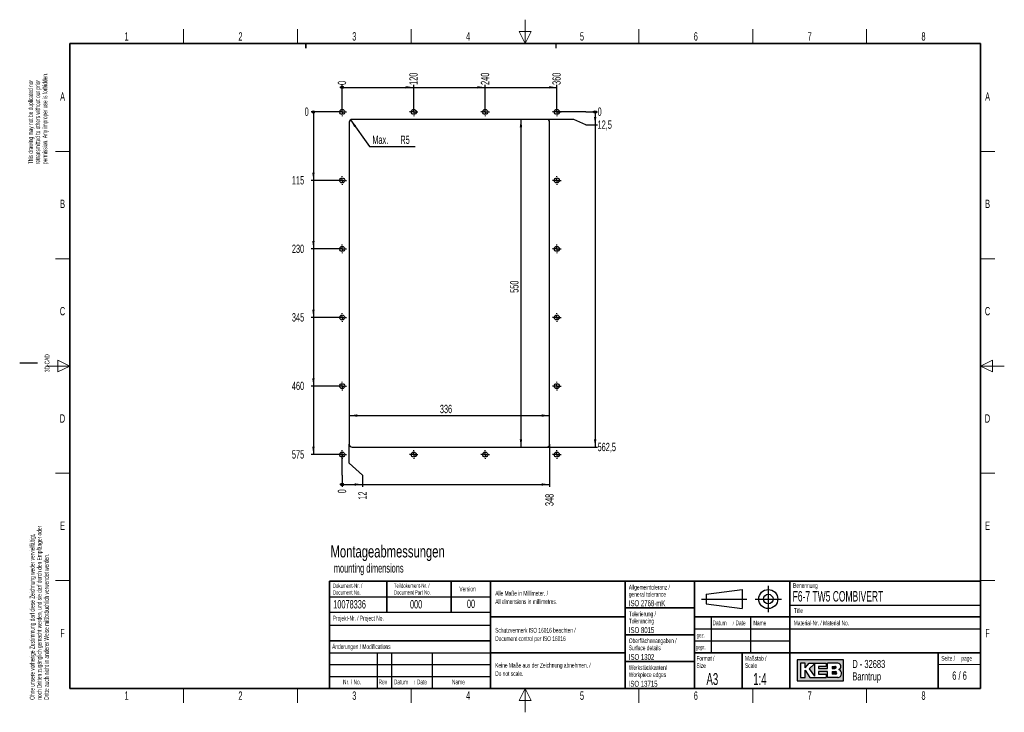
# Paper-space layout 'Blatt6' of a CAD drawing. Header units: millimetres. Extents: x 5 to 418, y 2 to 292.
import ezdxf

# ---------------------------------------------------------------- set-up
doc = ezdxf.new("R2010")
doc.units = ezdxf.units.MM
doc.layers.add('SLD-0', color=7, linetype='Continuous')
doc.styles.add('SLDTEXTSTYLE0', font='TXT', dxfattribs={"width": 0.7})
doc.styles.add('SLDTEXTSTYLE1', font='TXT', dxfattribs={"width": 0.605})
doc.styles.add('SLDTEXTSTYLE2', font='TXT', dxfattribs={"width": 0.563})
doc.dimstyles.new('SLDDIMSTYLE0', dxfattribs={"dimtxt": 3.5, "dimasz": 3.302, "dimexe": 0, "dimexo": 0.0625, "dimgap": 0.875, "dimtad": 1, "dimlfac": 4, "dimrnd": 1e-09, "dimzin": 12, "dimdsep": 46, "dimtxsty": 'SLDTEXTSTYLE1', "dimsah": 1, "dimcen": 0.09, "dimadec": 0, "dimazin": 3, "dimtfac": 1, "dimtofl": 0, "dimtmove": 0, "dimatfit": 3, "dimfxl": 1, "dimfrac": 2, "dimtolj": 1, "dimtzin": 12, "dimarcsym": 0})
doc.dimstyles.new('SLDDIMSTYLE10', dxfattribs={"dimtxt": 3.5, "dimasz": 3.302, "dimexe": 0, "dimexo": 0.0625, "dimgap": 0.875, "dimtad": 0, "dimtih": 1, "dimtoh": 1, "dimlfac": 4, "dimrnd": 1e-09, "dimzin": 12, "dimdsep": 46, "dimtxsty": 'SLDTEXTSTYLE1', "dimsah": 1, "dimcen": 0, "dimadec": 0, "dimazin": 3, "dimtfac": 1, "dimtofl": 0, "dimtmove": 1, "dimatfit": 3, "dimfxl": 1, "dimfrac": 2, "dimtolj": 1, "dimtzin": 12, "dimarcsym": 0})
doc.dimstyles.new('SLDDIMSTYLE8', dxfattribs={"dimtxt": 3.5, "dimasz": 0.3386666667, "dimexe": 0, "dimexo": 0.0625, "dimgap": 0.875, "dimtad": 0, "dimtih": 1, "dimtoh": 1, "dimdec": 0, "dimlfac": 4, "dimrnd": 1e-09, "dimdsep": 46, "dimtxsty": 'SLDTEXTSTYLE1', "dimblk1": 'ORIGIN', "dimblk2": 'ORIGIN', "dimsah": 1, "dimcen": 0.09, "dimadec": 0, "dimazin": 2, "dimtfac": 1, "dimtofl": 0, "dimtmove": 0, "dimatfit": 3, "dimldrblk": 'ORIGIN', "dimfxl": 1, "dimfrac": 2, "dimtolj": 1, "dimtzin": 12, "dimarcsym": 0})
doc.dimstyles.new('SLDDIMSTYLE9', dxfattribs={"dimtxt": 3.5, "dimasz": 3.302, "dimexe": 0, "dimexo": 0.0625, "dimgap": 0.875, "dimtad": 0, "dimtih": 1, "dimtoh": 1, "dimlfac": 4, "dimrnd": 1e-09, "dimzin": 12, "dimdsep": 46, "dimtxsty": 'SLDTEXTSTYLE1', "dimsah": 1, "dimcen": 0.09, "dimadec": 0, "dimazin": 3, "dimtfac": 1, "dimtofl": 0, "dimtmove": 0, "dimatfit": 3, "dimfxl": 1, "dimfrac": 2, "dimtolj": 1, "dimtzin": 12, "dimarcsym": 0})

# ---------------------------------------------------------------- blocks, each defined once
blk = doc.blocks.new('_Origin')
at = {"color": 0, "linetype": 'ByBlock', "lineweight": -2}
blk.add_line((0, 0), (-1, 0), dxfattribs=at)
blk.add_circle((0, 0), 0.5, dxfattribs=at)
blk = doc.blocks.new('_D_37')
at = {"layer": 'SLD-0'}
blk.add_line((140.2581363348, 253.8334576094), (127.202113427, 253.8334576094), dxfattribs=at)
at = {"layer": 'SLD-0', "xscale": 1.016, "yscale": 1.016}
blk.add_blockref('_Origin', (128.218113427, 253.8334576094), dxfattribs=at)
at = {"layer": 'SLD-0', "insert": (124.5285023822, 255.6594310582), "char_height": 3.5, "attachment_point": 1, "style": 'SLDTEXTSTYLE1'}
blk.add_mtext('0', dxfattribs=at)
blk = doc.blocks.new('_D_38')
at = {"layer": 'SLD-0', "color": 7}
for p, q in [((128.218113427, 253.8334576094), (128.218113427, 225.0834576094)), ((140.2581363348, 225.0834576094), (127.202113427, 225.0834576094))]:
    blk.add_line(p, q, dxfattribs=at)
blk.add_solid([(128.218113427, 225.0834576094), (128.726113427, 228.3854576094), (127.710113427, 228.3854576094)], dxfattribs=at)
at = {"layer": 'SLD-0', "color": 7, "insert": (119.1812802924, 226.9094310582), "char_height": 3.5, "attachment_point": 1, "style": 'SLDTEXTSTYLE1'}
blk.add_mtext('115', dxfattribs=at)
blk = doc.blocks.new('_D_39')
at = {"layer": 'SLD-0', "color": 7}
for p, q in [((128.218113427, 225.0834576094), (128.218113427, 196.3334576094)), ((140.2581363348, 196.3334576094), (127.202113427, 196.3334576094))]:
    blk.add_line(p, q, dxfattribs=at)
blk.add_solid([(128.218113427, 196.3334576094), (128.726113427, 199.6354576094), (127.710113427, 199.6354576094)], dxfattribs=at)
at = {"layer": 'SLD-0', "color": 7, "insert": (119.1812802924, 198.1594310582), "char_height": 3.5, "attachment_point": 1, "style": 'SLDTEXTSTYLE1'}
blk.add_mtext('230', dxfattribs=at)
blk = doc.blocks.new('_D_40')
at = {"layer": 'SLD-0', "color": 7}
for p, q in [((128.218113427, 196.3334576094), (128.218113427, 167.5834576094)), ((140.2581363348, 167.5834576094), (127.202113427, 167.5834576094))]:
    blk.add_line(p, q, dxfattribs=at)
blk.add_solid([(128.218113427, 167.5834576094), (128.726113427, 170.8854576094), (127.710113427, 170.8854576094)], dxfattribs=at)
at = {"layer": 'SLD-0', "color": 7, "insert": (119.1812802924, 169.4094310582), "char_height": 3.5, "attachment_point": 1, "style": 'SLDTEXTSTYLE1'}
blk.add_mtext('345', dxfattribs=at)
blk = doc.blocks.new('_D_41')
at = {"layer": 'SLD-0', "color": 7}
for p, q in [((128.218113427, 167.5834576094), (128.218113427, 138.8334576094)), ((140.2581363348, 138.8334576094), (127.202113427, 138.8334576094))]:
    blk.add_line(p, q, dxfattribs=at)
blk.add_solid([(128.218113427, 138.8334576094), (128.726113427, 142.1354576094), (127.710113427, 142.1354576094)], dxfattribs=at)
at = {"layer": 'SLD-0', "color": 7, "insert": (119.1812802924, 140.6594310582), "char_height": 3.5, "attachment_point": 1, "style": 'SLDTEXTSTYLE1'}
blk.add_mtext('460', dxfattribs=at)
blk = doc.blocks.new('_D_42')
at = {"layer": 'SLD-0', "color": 7}
for p, q in [((128.218113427, 138.8334576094), (128.218113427, 110.0834576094)), ((140.2581363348, 110.0834576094), (127.202113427, 110.0834576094))]:
    blk.add_line(p, q, dxfattribs=at)
blk.add_solid([(128.218113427, 110.0834576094), (128.726113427, 113.3854576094), (127.710113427, 113.3854576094)], dxfattribs=at)
at = {"layer": 'SLD-0', "color": 7, "insert": (119.1812802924, 111.9094310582), "char_height": 3.5, "attachment_point": 1, "style": 'SLDTEXTSTYLE1'}
blk.add_mtext('575', dxfattribs=at)
blk = doc.blocks.new('_D_43')
at = {"layer": 'SLD-0'}
for p, q in [((237.4040615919, 253.8334576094), (230.2581363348, 253.8334576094)), ((242.4040615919, 253.8334576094), (237.4040615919, 253.8334576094)), ((242.4040615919, 253.8334576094), (247.4040615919, 253.8334576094))]:
    blk.add_line(p, q, dxfattribs=at)
at = {"layer": 'SLD-0', "xscale": 1.016, "yscale": 1.016}
blk.add_blockref('_Origin', (246.3880615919, 253.8334576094), dxfattribs=at)
at = {"layer": 'SLD-0', "insert": (247.4040615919, 255.6594310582), "char_height": 3.5, "attachment_point": 1, "style": 'SLDTEXTSTYLE1'}
blk.add_mtext('0', dxfattribs=at)
blk = doc.blocks.new('_D_44')
at = {"layer": 'SLD-0', "color": 7}
for p, q in [((246.3880615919, 253.8334576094), (246.3880615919, 248.4082145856)), ((237.4040615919, 250.7084576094), (226.0081363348, 250.7084576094)), ((242.4040615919, 248.4082145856), (237.4040615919, 250.7084576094)), ((242.4040615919, 248.4082145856), (247.4040615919, 248.4082145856))]:
    blk.add_line(p, q, dxfattribs=at)
blk.add_solid([(246.3880615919, 248.4082145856), (246.8960615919, 251.7102145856), (245.8800615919, 251.7102145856)], dxfattribs=at)
at = {"layer": 'SLD-0', "color": 7, "insert": (247.4040615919, 250.2341880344), "char_height": 3.5, "attachment_point": 1, "style": 'SLDTEXTSTYLE1'}
blk.add_mtext('12,5', dxfattribs=at)
blk = doc.blocks.new('_D_45')
at = {"layer": 'SLD-0', "color": 7}
for p, q in [((246.3880615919, 248.4082145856), (246.3880615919, 113.2084576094)), ((226.0081363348, 113.2084576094), (247.4040615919, 113.2084576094))]:
    blk.add_line(p, q, dxfattribs=at)
blk.add_solid([(246.3880615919, 113.2084576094), (246.8960615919, 116.5104576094), (245.8800615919, 116.5104576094)], dxfattribs=at)
at = {"layer": 'SLD-0', "color": 7, "insert": (247.4040615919, 115.0344310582), "char_height": 3.5, "attachment_point": 1, "style": 'SLDTEXTSTYLE1'}
blk.add_mtext('562,5', dxfattribs=at)
blk = doc.blocks.new('_D_46')
at = {"layer": 'SLD-0'}
blk.add_line((140.2581363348, 253.8334576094), (140.2581363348, 265.1421390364), dxfattribs=at)
at = {"layer": 'SLD-0', "xscale": 1.016, "yscale": 1.016}
blk.add_blockref('_Origin', (140.2581363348, 264.1261390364), dxfattribs=at)
at = {"layer": 'SLD-0', "insert": (138.432162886, 265.1421390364), "char_height": 3.5, "attachment_point": 1, "rotation": 90, "style": 'SLDTEXTSTYLE1'}
blk.add_mtext('0', dxfattribs=at)
blk = doc.blocks.new('_D_47')
at = {"layer": 'SLD-0', "color": 7}
for p, q in [((170.2581363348, 253.8334576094), (170.2581363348, 265.1421390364)), ((140.2581363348, 264.1261390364), (170.2581363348, 264.1261390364))]:
    blk.add_line(p, q, dxfattribs=at)
blk.add_solid([(170.2581363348, 264.1261390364), (166.9561363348, 264.6341390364), (166.9561363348, 263.6181390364)], dxfattribs=at)
at = {"layer": 'SLD-0', "color": 7, "insert": (168.432162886, 265.1421390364), "char_height": 3.5, "attachment_point": 1, "rotation": 90, "style": 'SLDTEXTSTYLE1'}
blk.add_mtext('120', dxfattribs=at)
blk = doc.blocks.new('_D_48')
at = {"layer": 'SLD-0', "color": 7}
for p, q in [((200.2581363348, 253.8334576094), (200.2581363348, 265.1421390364)), ((170.2581363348, 264.1261390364), (200.2581363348, 264.1261390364))]:
    blk.add_line(p, q, dxfattribs=at)
blk.add_solid([(200.2581363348, 264.1261390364), (196.9561363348, 264.6341390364), (196.9561363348, 263.6181390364)], dxfattribs=at)
at = {"layer": 'SLD-0', "color": 7, "insert": (198.432162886, 265.1421390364), "char_height": 3.5, "attachment_point": 1, "rotation": 90, "style": 'SLDTEXTSTYLE1'}
blk.add_mtext('240', dxfattribs=at)
blk = doc.blocks.new('_D_49')
at = {"layer": 'SLD-0', "color": 7}
for p, q in [((230.2581363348, 253.8334576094), (230.2581363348, 265.1421390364)), ((200.2581363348, 264.1261390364), (230.2581363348, 264.1261390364))]:
    blk.add_line(p, q, dxfattribs=at)
blk.add_solid([(230.2581363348, 264.1261390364), (226.9561363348, 264.6341390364), (226.9561363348, 263.6181390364)], dxfattribs=at)
at = {"layer": 'SLD-0', "color": 7, "insert": (228.432162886, 265.1421390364), "char_height": 3.5, "attachment_point": 1, "rotation": 90, "style": 'SLDTEXTSTYLE1'}
blk.add_mtext('360', dxfattribs=at)
blk = doc.blocks.new('_D_50')
at = {"layer": 'SLD-0'}
for p, q in [((140.2581363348, 106.5296219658), (140.2581363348, 110.0834576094)), ((140.2581363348, 101.5296219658), (140.2581363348, 106.5296219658)), ((140.2581363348, 101.5296219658), (140.2581363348, 96.5296219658))]:
    blk.add_line(p, q, dxfattribs=at)
at = {"layer": 'SLD-0', "xscale": 1.016, "yscale": 1.016}
blk.add_blockref('_Origin', (140.2581363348, 97.5456219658), dxfattribs=at)
at = {"layer": 'SLD-0', "insert": (138.432162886, 93.856010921), "char_height": 3.5, "attachment_point": 1, "rotation": 90, "style": 'SLDTEXTSTYLE1'}
blk.add_mtext('0', dxfattribs=at)
blk = doc.blocks.new('_D_51')
at = {"layer": 'SLD-0', "color": 7}
for p, q in [((143.2581363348, 106.5296219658), (143.2581363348, 114.4584576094)), ((148.8382659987, 101.5296219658), (143.2581363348, 106.5296219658)), ((148.8382659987, 101.5296219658), (148.8382659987, 96.5296219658)), ((140.2581363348, 97.5456219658), (148.8382659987, 97.5456219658))]:
    blk.add_line(p, q, dxfattribs=at)
blk.add_solid([(148.8382659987, 97.5456219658), (145.5362659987, 98.0536219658), (145.5362659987, 97.0376219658)], dxfattribs=at)
at = {"layer": 'SLD-0', "color": 7, "insert": (147.0122925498, 91.1823998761), "char_height": 3.5, "attachment_point": 1, "rotation": 90, "style": 'SLDTEXTSTYLE1'}
blk.add_mtext('12', dxfattribs=at)
blk = doc.blocks.new('_D_52')
at = {"layer": 'SLD-0', "color": 7}
for p, q in [((227.2581363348, 114.4584576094), (227.2581363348, 96.5296219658)), ((148.8382659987, 97.5456219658), (227.2581363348, 97.5456219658))]:
    blk.add_line(p, q, dxfattribs=at)
blk.add_solid([(227.2581363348, 97.5456219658), (223.9561363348, 98.0536219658), (223.9561363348, 97.0376219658)], dxfattribs=at)
at = {"layer": 'SLD-0', "color": 7, "insert": (225.432162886, 88.5087888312), "char_height": 3.5, "attachment_point": 1, "rotation": 90, "style": 'SLDTEXTSTYLE1'}
blk.add_mtext('348', dxfattribs=at)
blk = doc.blocks.new('_D_53')
at = {"layer": 'SLD-0', "color": 7}
blk.add_line((143.2581363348, 126.4598226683), (227.2581363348, 126.4598226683), dxfattribs=at)
for points in [[(143.2581363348, 126.4598226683), (146.5601363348, 125.9518226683), (146.5601363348, 126.9678226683)], [(227.2581363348, 126.4598226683), (223.9561363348, 126.9678226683), (223.9561363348, 125.9518226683)]]:
    blk.add_solid(points, dxfattribs=at)
at = {"layer": 'SLD-0', "color": 7, "insert": (181.2477197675, 130.9715599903), "char_height": 3.5, "attachment_point": 1, "style": 'SLDTEXTSTYLE1'}
blk.add_mtext('336', dxfattribs=at)
blk = doc.blocks.new('_D_54')
at = {"layer": 'SLD-0', "color": 7}
blk.add_line((215.2497391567, 250.7084576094), (215.2497391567, 113.2084576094), dxfattribs=at)
for points in [[(215.2497391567, 250.7084576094), (214.7417391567, 247.4064576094), (215.7577391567, 247.4064576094)], [(215.2497391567, 113.2084576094), (215.7577391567, 116.5104576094), (214.7417391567, 116.5104576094)]]:
    blk.add_solid(points, dxfattribs=at)
at = {"layer": 'SLD-0', "color": 7, "insert": (210.7380018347, 177.948041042), "char_height": 3.5, "attachment_point": 1, "rotation": 90.00000000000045, "style": 'SLDTEXTSTYLE1'}
blk.add_mtext('550', dxfattribs=at)
blk = doc.blocks.new('_D_55')
at = {"layer": 'SLD-0', "color": 7}
for p, q in [((143.7845361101, 250.4777233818), (151.666684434, 239.3749020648)), ((151.666684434, 239.3749020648), (170.8201576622, 239.3749020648))]:
    blk.add_line(p, q, dxfattribs=at)
blk.add_solid([(143.7845361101, 250.4777233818), (145.2817688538, 247.491159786), (146.1102280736, 248.0793020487)], dxfattribs=at)
at = {"layer": 'SLD-0', "color": 7, "char_height": 3.5, "attachment_point": 1, "style": 'SLDTEXTSTYLE1'}
for s, insert in [('Max.', (152.916684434, 243.8866393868)), ('R5', (164.6757122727, 243.8866393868))]:
    blk.add_mtext(s, dxfattribs=dict(at, insert=insert))
blk = doc.blocks.new('SW_CENTERMARKSYMBOL_6')
at = {"layer": 'SLD-0', "color": 0}
for p, q in [((-1.5, 0), (-1.8125, 0)), ((0, 0), (-0.75, 0)), ((0, 1.5), (0, 1.8125)), ((0, 0), (0, 0.75)), ((0, 0), (0, -0.75)), ((0, 0), (0.75, 0)), ((1.5, 0), (1.8125, 0)), ((0, -1.5), (0, -1.8125))]:
    blk.add_line(p, q, dxfattribs=at)
blk = doc.blocks.new('SW_CENTERMARKSYMBOL_7')
at = {"layer": 'SLD-0', "color": 0}
for p, q in [((-1.5, 0), (-1.8125, 0)), ((0, 0), (-0.75, 0)), ((0, 1.5), (0, 1.8125)), ((0, 0), (0, 0.75)), ((0, 0), (0, -0.75)), ((0, 0), (0.75, 0)), ((1.5, 0), (1.8125, 0)), ((0, -1.5), (0, -1.8125))]:
    blk.add_line(p, q, dxfattribs=at)
blk = doc.blocks.new('SW_CENTERMARKSYMBOL_8')
at = {"layer": 'SLD-0', "color": 0}
for p, q in [((-1.5, 0), (-1.8125, 0)), ((0, 0), (-0.75, 0)), ((0, 1.5), (0, 1.8125)), ((0, 0), (0, 0.75)), ((0, 0), (0, -0.75)), ((0, 0), (0.75, 0)), ((1.5, 0), (1.8125, 0)), ((0, -1.5), (0, -1.8125))]:
    blk.add_line(p, q, dxfattribs=at)
blk = doc.blocks.new('SW_CENTERMARKSYMBOL_9')
at = {"layer": 'SLD-0', "color": 0}
for p, q in [((-1.5, 0), (-1.8125, 0)), ((0, 0), (-0.75, 0)), ((0, 1.5), (0, 1.8125)), ((0, 0), (0, 0.75)), ((0, 0), (0, -0.75)), ((0, 0), (0.75, 0)), ((1.5, 0), (1.8125, 0)), ((0, -1.5), (0, -1.8125))]:
    blk.add_line(p, q, dxfattribs=at)
blk = doc.blocks.new('SW_CENTERMARKSYMBOL_10')
at = {"layer": 'SLD-0', "color": 0}
for p, q in [((-1.5, 0), (-1.8125, 0)), ((0, 0), (-0.75, 0)), ((0, 1.5), (0, 1.8125)), ((0, 0), (0, 0.75)), ((0, 0), (0, -0.75)), ((0, 0), (0.75, 0)), ((1.5, 0), (1.8125, 0)), ((0, -1.5), (0, -1.8125))]:
    blk.add_line(p, q, dxfattribs=at)
blk = doc.blocks.new('SW_CENTERMARKSYMBOL_11')
at = {"layer": 'SLD-0', "color": 0}
for p, q in [((-1.5, 0), (-1.8125, 0)), ((0, 0), (-0.75, 0)), ((0, 1.5), (0, 1.8125)), ((0, 0), (0, 0.75)), ((0, 0), (0, -0.75)), ((0, 0), (0.75, 0)), ((1.5, 0), (1.8125, 0)), ((0, -1.5), (0, -1.8125))]:
    blk.add_line(p, q, dxfattribs=at)
blk = doc.blocks.new('SW_CENTERMARKSYMBOL_12')
at = {"layer": 'SLD-0', "color": 0}
for p, q in [((-1.5, 0), (-1.8125, 0)), ((0, 0), (-0.75, 0)), ((0, 1.5), (0, 1.8125)), ((0, 0), (0, 0.75)), ((0, 0), (0, -0.75)), ((0, 0), (0.75, 0)), ((1.5, 0), (1.8125, 0)), ((0, -1.5), (0, -1.8125))]:
    blk.add_line(p, q, dxfattribs=at)
blk = doc.blocks.new('SW_CENTERMARKSYMBOL_13')
at = {"layer": 'SLD-0', "color": 0}
for p, q in [((-1.5, 0), (-1.8125, 0)), ((0, 0), (-0.75, 0)), ((0, 1.5), (0, 1.8125)), ((0, 0), (0, 0.75)), ((0, 0), (0, -0.75)), ((0, 0), (0.75, 0)), ((1.5, 0), (1.8125, 0)), ((0, -1.5), (0, -1.8125))]:
    blk.add_line(p, q, dxfattribs=at)
blk = doc.blocks.new('SW_CENTERMARKSYMBOL_14')
at = {"layer": 'SLD-0', "color": 0}
for p, q in [((-1.5, 0), (-1.8125, 0)), ((0, 0), (-0.75, 0)), ((0, 1.5), (0, 1.8125)), ((0, 0), (0, 0.75)), ((0, 0), (0, -0.75)), ((0, 0), (0.75, 0)), ((1.5, 0), (1.8125, 0)), ((0, -1.5), (0, -1.8125))]:
    blk.add_line(p, q, dxfattribs=at)
blk = doc.blocks.new('SW_CENTERMARKSYMBOL_15')
at = {"layer": 'SLD-0', "color": 0}
for p, q in [((-1.5, 0), (-1.8125, 0)), ((0, 0), (-0.75, 0)), ((0, 1.5), (0, 1.8125)), ((0, 0), (0, 0.75)), ((0, 0), (0, -0.75)), ((0, 0), (0.75, 0)), ((1.5, 0), (1.8125, 0)), ((0, -1.5), (0, -1.8125))]:
    blk.add_line(p, q, dxfattribs=at)
blk = doc.blocks.new('SW_CENTERMARKSYMBOL_16')
at = {"layer": 'SLD-0', "color": 0}
for p, q in [((-1.5, 0), (-1.8125, 0)), ((0, 0), (-0.75, 0)), ((0, 1.5), (0, 1.8125)), ((0, 0), (0, 0.75)), ((0, 0), (0, -0.75)), ((0, 0), (0.75, 0)), ((1.5, 0), (1.8125, 0)), ((0, -1.5), (0, -1.8125))]:
    blk.add_line(p, q, dxfattribs=at)
blk = doc.blocks.new('SW_CENTERMARKSYMBOL_17')
at = {"layer": 'SLD-0', "color": 0}
for p, q in [((-1.5, 0), (-1.8125, 0)), ((0, 0), (-0.75, 0)), ((0, 1.5), (0, 1.8125)), ((0, 0), (0, 0.75)), ((0, 0), (0, -0.75)), ((0, 0), (0.75, 0)), ((1.5, 0), (1.8125, 0)), ((0, -1.5), (0, -1.8125))]:
    blk.add_line(p, q, dxfattribs=at)
blk = doc.blocks.new('SW_CENTERMARKSYMBOL_18')
at = {"layer": 'SLD-0', "color": 0}
for p, q in [((-1.5, 0), (-1.8125, 0)), ((0, 0), (-0.75, 0)), ((0, 1.5), (0, 1.8125)), ((0, 0), (0, 0.75)), ((0, 0), (0, -0.75)), ((0, 0), (0.75, 0)), ((1.5, 0), (1.8125, 0)), ((0, -1.5), (0, -1.8125))]:
    blk.add_line(p, q, dxfattribs=at)
blk = doc.blocks.new('SW_CENTERMARKSYMBOL_19')
at = {"layer": 'SLD-0', "color": 0}
for p, q in [((-1.5, 0), (-1.8125, 0)), ((0, 0), (-0.75, 0)), ((0, 1.5), (0, 1.8125)), ((0, 0), (0, 0.75)), ((0, 0), (0, -0.75)), ((0, 0), (0.75, 0)), ((1.5, 0), (1.8125, 0)), ((0, -1.5), (0, -1.8125))]:
    blk.add_line(p, q, dxfattribs=at)
blk = doc.blocks.new('SW_CENTERMARKSYMBOL_20')
at = {"layer": 'SLD-0', "color": 0}
for p, q in [((-1.5, 0), (-1.8125, 0)), ((0, 0), (-0.75, 0)), ((0, 1.5), (0, 1.8125)), ((0, 0), (0, 0.75)), ((0, 0), (0, -0.75)), ((0, 0), (0.75, 0)), ((1.5, 0), (1.8125, 0)), ((0, -1.5), (0, -1.8125))]:
    blk.add_line(p, q, dxfattribs=at)
blk = doc.blocks.new('SW_CENTERMARKSYMBOL_21')
at = {"layer": 'SLD-0', "color": 0}
for p, q in [((-1.5, 0), (-1.8125, 0)), ((0, 0), (-0.75, 0)), ((0, 1.5), (0, 1.8125)), ((0, 0), (0, 0.75)), ((0, 0), (0, -0.75)), ((0, 0), (0.75, 0)), ((1.5, 0), (1.8125, 0)), ((0, -1.5), (0, -1.8125))]:
    blk.add_line(p, q, dxfattribs=at)

psp = doc.layouts.new('Blatt6')

# ---------------------------------------------------------------- hatches: boundary and pattern name
at = {"linetype": 'Continuous'}
h = psp.add_hatch(color=7, dxfattribs=at)
h.paths.add_polyline_path([(331.1423676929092, 15.18257760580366), (350.5207896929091, 15.18257760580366), (350.5207896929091, 24.04128480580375), (331.1423676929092, 24.04128480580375)], flags=0)
edge = h.paths.add_edge_path(flags=0)
edge.add_arc((347.9991875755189, 18.26988521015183), 1.720915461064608, -81.72003226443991, 70.17096003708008, ccw=False)
edge.add_line((348.2470169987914, 16.56690822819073), (348.2293995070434, 16.56675060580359))
edge.add_line((348.2293995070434, 16.56675060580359), (343.8767592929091, 16.56675060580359))
edge.add_line((343.8767592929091, 16.56675060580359), (343.8767592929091, 19.05826200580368))
edge.add_line((343.8767592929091, 19.05826200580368), (340.0010748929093, 19.05826200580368))
edge.add_line((340.0010748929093, 19.05826200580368), (340.0010748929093, 17.95092360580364))
edge.add_line((340.0010748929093, 17.95092360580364), (343.3230900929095, 17.95092360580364))
edge.add_line((343.3230900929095, 17.95092360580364), (343.3230900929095, 16.56675060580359))
edge.add_line((343.3230900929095, 16.56675060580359), (336.4022250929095, 16.56675060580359))
edge.add_line((336.4022250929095, 16.56675060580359), (334.4643828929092, 19.61193120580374))
edge.add_line((334.4643828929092, 19.61193120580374), (334.4643828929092, 16.56675060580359))
edge.add_line((334.4643828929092, 16.56675060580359), (332.5265406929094, 16.56675060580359))
edge.add_line((332.5265406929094, 16.56675060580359), (332.5265406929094, 22.65711180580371))
edge.add_line((332.5265406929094, 22.65711180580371), (334.4643828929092, 22.65711180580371))
edge.add_line((334.4643828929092, 22.65711180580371), (334.4643828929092, 20.71926960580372))
edge.add_line((334.4643828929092, 20.71926960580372), (336.1253904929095, 22.65711180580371))
edge.add_line((336.1253904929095, 22.65711180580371), (343.3230900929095, 22.65711180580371))
edge.add_line((343.3230900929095, 22.65711180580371), (343.3230900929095, 21.27293880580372))
edge.add_line((343.3230900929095, 21.27293880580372), (340.0010748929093, 21.27293880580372))
edge.add_line((340.0010748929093, 21.27293880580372), (340.0010748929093, 20.44243500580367))
edge.add_line((340.0010748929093, 20.44243500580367), (343.8767592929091, 20.44243500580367))
edge.add_line((343.8767592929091, 20.44243500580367), (343.8767592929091, 22.65711180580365))
edge.add_line((343.8767592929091, 22.65711180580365), (348.1497422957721, 22.65711180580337))
edge.add_line((348.1497422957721, 22.65711180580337), (348.151741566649, 22.65711180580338))
edge.add_line((348.151741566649, 22.65711180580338), (348.1521661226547, 22.65713246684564))
edge.add_arc((347.9523797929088, 21.20834406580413), 1.462498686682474, -64.4589412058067, 82.1484933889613, ccw=False)
psp.add_hatch(color=7, dxfattribs=at).paths.add_polyline_path([(338.3400672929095, 17.12041980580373), (338.3400672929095, 22.38027720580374), (336.1253904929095, 20.16560040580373)], flags=0)
h = psp.add_hatch(color=7, dxfattribs=at)
edge = h.paths.add_edge_path(flags=0)
edge.add_line((345.8146014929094, 20.44243500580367), (346.974194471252, 20.44243500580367))
edge.add_arc((347.0534490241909, 20.85768690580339), 0.4227474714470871, 259.1945394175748, 460.8054605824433)
edge.add_line((346.9741944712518, 21.27293880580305), (345.8146014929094, 21.27293880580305))
edge.add_line((345.8146014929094, 21.27293880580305), (345.8146014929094, 20.44243500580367))
h = psp.add_hatch(color=7, dxfattribs=at)
edge = h.paths.add_edge_path(flags=0)
edge.add_line((345.8146014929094, 17.95092360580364), (347.1991847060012, 17.95092360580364))
edge.add_arc((347.1991847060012, 18.50459280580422), 0.5536692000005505, 270.0000000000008, 450.0000000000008)
edge.add_line((347.1991847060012, 19.05826200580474), (347.1703327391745, 19.05826200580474))
edge.add_line((347.1703327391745, 19.05826200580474), (345.8146014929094, 19.05826200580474))
edge.add_line((345.8146014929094, 19.05826200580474), (345.8146014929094, 17.95092360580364))

# ---------------------------------------------------------------- linework, layer by layer
at = {"color": 7, "linetype": 'Continuous', "lineweight": 25}
for p, q in [((143.2581363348, 249.4584576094), (143.2581363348, 114.4584576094)), ((226.0081363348, 250.7084576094), (144.5081363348, 250.7084576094)), ((227.2581363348, 114.4584576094), (227.2581363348, 249.4584576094)), ((144.5081363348, 113.2084576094), (226.0081363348, 113.2084576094))]:
    psp.add_line(p, q, dxfattribs=at)
for centre, radius in [((140.2581363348, 253.8334576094), 1.0625), ((170.2581363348, 253.8334576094), 1.062499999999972), ((200.2581363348, 253.8334576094), 1.062499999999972), ((230.2581363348, 253.8334576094), 1.062499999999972), ((140.2581363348, 225.0834576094), 1.062500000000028), ((230.2581363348, 225.0834576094), 1.0625), ((140.2581363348, 196.3334576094), 1.0625), ((230.2581363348, 196.3334576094), 1.0625), ((140.2581363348, 167.5834576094), 1.0625), ((230.2581363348, 167.5834576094), 1.0625), ((140.2581363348, 138.8334576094), 1.0625), ((230.2581363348, 138.8334576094), 1.0625), ((140.2581363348, 110.0834576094), 1.0625), ((170.2581363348, 110.0834576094), 1.062499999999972), ((200.2581363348, 110.0834576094), 1.0625), ((230.2581363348, 110.0834576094), 1.062499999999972)]:
    psp.add_circle(centre, radius, dxfattribs=at)
for centre, radius, start, end in [((144.5081363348, 249.4584576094), 1.25, 90, 180), ((226.0081363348, 249.4584576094), 1.250000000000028, 0, 90), ((144.5081363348, 114.4584576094), 1.250000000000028, 180, 270), ((226.0081363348, 114.4584576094), 1.250000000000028, 270, 0)]:
    psp.add_arc(centre, radius, start, end, dxfattribs=at)
at = {"layer": 'SLD-0', "lineweight": 18}
for p, q in [((217, 292.5), (217, 282.5)), ((73.75, 282.5), (73.75, 288.5)), ((121.5, 282.5), (121.5, 288.5)), ((169.25, 282.5), (169.25, 288.5)), ((219.5, 287.5), (214.5, 287.5)), ((214.5, 287.5), (217, 282.5)), ((217, 282.5), (219.5, 287.5)), ((264.75, 282.5), (264.75, 288.5)), ((312.5, 282.5), (312.5, 288.5)), ((360.25, 282.5), (360.25, 288.5)), ((20, 237.25), (26, 237.25)), ((408, 237.25), (414, 237.25)), ((20, 192.25), (26, 192.25)), ((408, 192.25), (414, 192.25)), ((26, 147.25), (21, 149.75)), ((21, 149.75), (21, 144.75)), ((413, 149.75), (408, 147.25)), ((413, 144.75), (413, 149.75)), ((16, 147.25), (26, 147.25)), ((21, 144.75), (26, 147.25)), ((418, 147.25), (408, 147.25)), ((408, 147.25), (413, 144.75)), ((20, 102.25), (26, 102.25)), ((408, 102.25), (414, 102.25)), ((20, 57.25), (26, 57.25)), ((408, 57.25), (414, 57.25)), ((390.2572074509, 22), (408, 22)), ((73.75, 6), (73.75, 12)), ((121.5, 6), (121.5, 12)), ((169.25, 6), (169.25, 12)), ((217, 12), (214.5, 7)), ((217, 2), (217, 12)), ((219.5, 7), (217, 12)), ((264.75, 6), (264.75, 12)), ((312.5, 6), (312.5, 12)), ((360.25, 6), (360.25, 12)), ((214.5, 7), (219.5, 7))]:
    psp.add_line(p, q, dxfattribs=at)
at = {"layer": 'SLD-0', "lineweight": 35}
for p, q in [((408, 282.5), (26, 282.5)), ((26, 282.5), (26, 12)), ((408, 12), (408, 282.5)), ((135, 57), (408, 57)), ((135, 57), (135, 12)), ((159, 57), (159, 44)), ((186, 57), (186, 44)), ((202.5, 57), (202.5, 12)), ((259, 57), (259, 12)), ((288, 57), (288, 12)), ((328, 57.0000000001), (328, 12)), ((408, 57), (408, 12)), ((259, 45.75), (288, 45.75)), ((202.5, 42), (259, 42)), ((408, 42), (288, 42)), ((259, 34.5), (288, 34.5)), ((135, 32), (202.5, 32)), ((202.5, 27), (259, 27)), ((288, 27), (408, 27)), ((308, 27), (308, 12)), ((390.2572074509, 27), (390.2572074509, 12)), ((259, 23.25), (288, 23.25)), ((26, 12), (408, 12)), ((135, 12), (408, 12))]:
    psp.add_line(p, q, dxfattribs=at)
at = {"layer": 'SLD-0'}
for p, q in [((125, 280.5), (125, 282.5)), ((125, 282.5), (125, 280.5)), ((230, 280.5), (230, 282.5)), ((230, 280.5), (230, 282.5)), ((12.5, 148.5), (5, 148.5)), ((319, 55), (319, 44)), ((135, 50.5), (202.5, 50.5)), ((293, 51.5), (308, 53.5)), ((293, 51.5), (293, 47.5)), ((308, 53.5), (308, 45.5)), ((291, 49.5), (310, 49.5)), ((293, 47.5), (308, 45.5)), ((313.5, 49.5), (324.5, 49.5)), ((328, 47.0000000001), (408, 47.0000000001)), ((295, 42), (295, 27)), ((311.5, 42), (311.5, 27)), ((135, 38.5), (202.5, 38.5)), ((288, 37), (408, 37)), ((288, 32), (328, 32)), ((135, 27), (202.5, 27)), ((155, 27), (155, 12)), ((161, 27), (161, 12)), ((178, 27), (178, 12)), ((135, 22), (202.5, 22)), ((348.1497422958, 22.6571118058), (348.1517415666, 22.6571118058)), ((348.1517415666, 22.6571118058), (348.1521661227, 22.6571324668)), ((135, 17), (202.5, 17)), ((348.229399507, 16.5667506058), (348.2470169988, 16.5669082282))]:
    psp.add_line(p, q, dxfattribs=at)
at = {"layer": 'SLD-0', "lineweight": 25}
psp.add_line((135, 44), (202.5, 44), dxfattribs=at)
at = {"layer": 'SLD-0', "linetype": 'Continuous'}
for p, q in [((350.5207896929, 24.0412848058), (331.1423676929, 24.0412848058)), ((331.1423676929, 24.0412848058), (331.1423676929, 15.1825776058)), ((334.4643828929, 22.6571118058), (332.5265406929, 22.6571118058)), ((332.5265406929, 22.6571118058), (332.5265406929, 16.5667506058)), ((334.4643828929, 20.7192696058), (336.1253904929, 22.6571118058)), ((334.4643828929, 20.7192696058), (334.4643828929, 22.6571118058)), ((336.1253904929, 22.6571118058), (343.3230900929, 22.6571118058)), ((338.3400672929, 22.3802772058), (336.1253904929, 20.1656004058)), ((338.3400672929, 22.3802772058), (338.3400672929, 17.1204198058)), ((340.0010748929, 21.2729388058), (340.0010748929, 20.4424350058)), ((343.3230900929, 21.2729388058), (340.0010748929, 21.2729388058)), ((343.3230900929, 22.6571118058), (343.3230900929, 21.2729388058)), ((348.1497422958, 22.6571118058), (343.8767592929, 22.6571118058)), ((343.8767592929, 20.4424350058), (343.8767592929, 22.6571118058)), ((345.8146014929, 21.2729388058), (346.9741944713, 21.2729388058)), ((345.8146014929, 21.2729388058), (345.8146014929, 20.4424350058)), ((348.1497422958, 22.6571118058), (348.1517415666, 22.6571118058)), ((348.1517415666, 22.6571118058), (348.1521661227, 22.6571324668)), ((350.5207896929, 15.1825776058), (350.5207896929, 24.0412848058)), ((332.5265406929, 16.5667506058), (334.4643828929, 16.5667506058)), ((334.4643828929, 16.5667506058), (334.4643828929, 19.6119312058)), ((334.4643828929, 19.6119312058), (336.4022250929, 16.5667506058)), ((336.1253904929, 20.1656004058), (338.3400672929, 17.1204198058)), ((336.4022250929, 16.5667506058), (343.3230900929, 16.5667506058)), ((340.0010748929, 20.4424350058), (343.8767592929, 20.4424350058)), ((340.0010748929, 19.0582620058), (340.0010748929, 17.9509236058)), ((343.8767592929, 19.0582620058), (340.0010748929, 19.0582620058)), ((340.0010748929, 17.9509236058), (343.3230900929, 17.9509236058)), ((343.3230900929, 17.9509236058), (343.3230900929, 16.5667506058)), ((343.8767592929, 16.5667506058), (343.8767592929, 19.0582620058)), ((348.229399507, 16.5667506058), (343.8767592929, 16.5667506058)), ((345.8146014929, 20.4424350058), (346.9741944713, 20.4424350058)), ((345.8146014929, 19.0582620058), (347.199184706, 19.0582620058)), ((345.8146014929, 19.0582620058), (345.8146014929, 17.9509236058)), ((347.199184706, 17.9509236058), (345.8146014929, 17.9509236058)), ((347.1703327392, 19.0582620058), (347.199184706, 19.0582620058)), ((348.229399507, 16.5667506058), (348.2470169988, 16.5669082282)), ((331.1423676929, 15.1825776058), (350.5207896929, 15.1825776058))]:
    psp.add_line(p, q, dxfattribs=at)
at = {"layer": 'SLD-0'}
for radius in [3.999999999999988, 1.999999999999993]:
    psp.add_circle((319, 49.5), radius, dxfattribs=at)
at = {"layer": 'SLD-0', "linetype": 'Continuous'}
for centre, radius, start, end in [((347.0534490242, 20.8576869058), 0.4227474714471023, 259.1945394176, 100.8054605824), ((347.9523797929, 21.2083440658), 1.46249868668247, 295.5410587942, 82.1484933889), ((347.199184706, 18.5045928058), 0.5536692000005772, 270, 90), ((347.9991875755, 18.2698852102), 1.720915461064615, 278.2799677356, 70.1709600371)]:
    psp.add_arc(centre, radius, start, end, dxfattribs=at)

# ---------------------------------------------------------------- block references
at = {"layer": 'SLD-0', "color": 7}
for name, p in [('SW_CENTERMARKSYMBOL_6', (140.2581363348, 253.8334576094)), ('SW_CENTERMARKSYMBOL_7', (170.2581363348, 253.8334576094)), ('SW_CENTERMARKSYMBOL_8', (200.2581363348, 253.8334576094)), ('SW_CENTERMARKSYMBOL_9', (230.2581363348, 253.8334576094)), ('SW_CENTERMARKSYMBOL_21', (140.2581363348, 225.0834576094)), ('SW_CENTERMARKSYMBOL_10', (230.2581363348, 225.0834576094)), ('SW_CENTERMARKSYMBOL_20', (140.2581363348, 196.3334576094)), ('SW_CENTERMARKSYMBOL_11', (230.2581363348, 196.3334576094)), ('SW_CENTERMARKSYMBOL_19', (140.2581363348, 167.5834576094)), ('SW_CENTERMARKSYMBOL_12', (230.2581363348, 167.5834576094)), ('SW_CENTERMARKSYMBOL_18', (140.2581363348, 138.8334576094)), ('SW_CENTERMARKSYMBOL_13', (230.2581363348, 138.8334576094)), ('SW_CENTERMARKSYMBOL_17', (140.2581363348, 110.0834576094)), ('SW_CENTERMARKSYMBOL_16', (170.2581363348, 110.0834576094)), ('SW_CENTERMARKSYMBOL_15', (200.2581363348, 110.0834576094)), ('SW_CENTERMARKSYMBOL_14', (230.2581363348, 110.0834576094))]:
    psp.add_blockref(name, p, dxfattribs=at)

# ---------------------------------------------------------------- texts
at = {"layer": 'SLD-0', "char_height": 2, "attachment_point": 1, "rotation": 90.00000000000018, "style": 'SLDTEXTSTYLE1'}
for s, insert in [('permission. Any improper use is forbidden.', (14.5782794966, 231.9087896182)), ('This drawing may not be duplicated nor', (8.5782794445, 231.9087896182)), ('retransmitted to others without our prior', (11.5782794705, 231.9087896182)), ('3D-CAD', (15.4939271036, 144.6806228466)), ('noch Dritten zugänglich gemacht werden, und sie darf durch den Empfänger oder', (12.2298713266, 7.2381332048)), ('Ohne unsere vorherige Zustimmung darf diese Zeichnung weder vervielfältigt,', (9.2298713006, 7.2381332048)), ('Dritte auch nicht in anderer Weise mißbräuchlich verwendet werden.', (15.2298713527, 7.2381332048))]:
    psp.add_mtext(s, dxfattribs=dict(at, insert=insert))
at = {"layer": 'SLD-0'}
for s, insert, char_height, attachment_point, style in [('1', (49.8527123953, 287.2429955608), 3.5, 2, 'SLDTEXTSTYLE1'), ('2', (97.6027123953, 287.2429955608), 3.5, 2, 'SLDTEXTSTYLE1'), ('3', (145.3527123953, 287.2429955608), 3.5, 2, 'SLDTEXTSTYLE1'), ('4', (193.1027123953, 287.2429955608), 3.5, 2, 'SLDTEXTSTYLE1'), ('5', (240.8527123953, 287.2429955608), 3.5, 2, 'SLDTEXTSTYLE1'), ('6', (288.6027123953, 287.2429955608), 3.5, 2, 'SLDTEXTSTYLE1'), ('7', (336.3527123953, 287.2429955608), 3.5, 2, 'SLDTEXTSTYLE1'), ('8', (384.1027123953, 287.2429955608), 3.5, 2, 'SLDTEXTSTYLE1'), ('A', (22.9815679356, 262.0010772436), 3.5, 2, 'SLDTEXTSTYLE1'), ('A', (410.9815679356, 262.0010772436), 3.5, 2, 'SLDTEXTSTYLE1'), ('B', (22.9815679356, 217.0010772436), 3.5, 2, 'SLDTEXTSTYLE1'), ('B', (410.9815679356, 217.0010772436), 3.5, 2, 'SLDTEXTSTYLE1'), ('C', (22.9596929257, 172.0010772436), 3.5, 2, 'SLDTEXTSTYLE1'), ('C', (410.9596929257, 172.0010772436), 3.5, 2, 'SLDTEXTSTYLE1'), ('D', (22.9596929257, 127.0010772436), 3.5, 2, 'SLDTEXTSTYLE1'), ('D', (410.9596929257, 127.0010772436), 3.5, 2, 'SLDTEXTSTYLE1'), ('E', (22.9815679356, 82.0010772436), 3.5, 2, 'SLDTEXTSTYLE1'), ('E', (410.9815679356, 82.0010772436), 3.5, 2, 'SLDTEXTSTYLE1'), ('Dokument-Nr. /', (136.3539637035, 55.9891162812), 1.8, 1, 'SLDTEXTSTYLE1'), ('Teildokument-Nr. /', (161.9553890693, 56.0073193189), 1.8, 1, 'SLDTEXTSTYLE1'), ('Version', (189.4285083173, 54.7601484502), 2, 1, 'SLDTEXTSTYLE1'), ('Allgemeintoleranz /', (260.5043854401, 55.4784419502), 2, 1, 'SLDTEXTSTYLE1'), ('Benennung', (329.4092408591, 56.1865848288), 2, 1, 'SLDTEXTSTYLE1'), ('Document No.', (136.3539637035, 53.189116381), 1.8, 1, 'SLDTEXTSTYLE1'), ('Document Part No.', (161.9553890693, 53.2073194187), 1.8, 1, 'SLDTEXTSTYLE1'), ('Alle Maße in Millimeter. /', (204.4639500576, 52.9388226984), 2, 1, 'SLDTEXTSTYLE1'), ('All dimensions in millimetres.', (204.4639500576, 49.4388225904), 2, 1, 'SLDTEXTSTYLE1'), ('general tolerance', (260.5043854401, 52.4784419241), 2, 1, 'SLDTEXTSTYLE1'), ('F6-7 TW5 COMBIVERT', (329.222041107, 52.8643539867), 4.4, 1, 'SLDTEXTSTYLE1'), ('10078336', (136.5297074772, 49.0580823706), 3.5, 1, 'SLDTEXTSTYLE1'), ('000', (168.7110122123, 49.0580823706), 3.5, 1, 'SLDTEXTSTYLE1'), ('00', (194.3072819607, 49.2527124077), 3.5, 2, 'SLDTEXTSTYLE1'), ('ISO 2768-mK', (260.4940938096, 48.9932287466), 2.5, 1, 'SLDTEXTSTYLE1'), ('Title', (329.7169273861, 45.7051426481), 2, 1, 'SLDTEXTSTYLE1'), ('Projekt-Nr. / Project No.', (136.3453712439, 42.4834466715), 2, 1, 'SLDTEXTSTYLE1'), ('Tolerierung /', (260.5022836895, 44.2785453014), 2, 1, 'SLDTEXTSTYLE1'), ('Tolerancing', (260.5022836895, 41.2785452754), 2, 1, 'SLDTEXTSTYLE1'), ('Schutzvermerk ISO 16016 beachten /', (204.4639500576, 37.4058096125), 2, 1, 'SLDTEXTSTYLE1'), ('ISO 8015', (260.5277662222, 37.732972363), 2.5, 1, 'SLDTEXTSTYLE1'), ('Datum', (295.5861619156, 40.5042457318), 2, 1, 'SLDTEXTSTYLE1'), ('/', (304.0691478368, 40.0041563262), 1.5, 1, 'SLDTEXTSTYLE1'), ('Date', (305.2253980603, 40.5042457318), 2, 1, 'SLDTEXTSTYLE1'), ('Name', (312.770034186, 40.4793879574), 2, 1, 'SLDTEXTSTYLE1'), ('Material-Nr. / Material No.', (329.7169273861, 40.4793879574), 2, 1, 'SLDTEXTSTYLE1'), ('F', (22.9536166, 37.0010772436), 3.5, 2, 'SLDTEXTSTYLE1'), ('Document control per ISO 16016', (204.4639500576, 33.9058095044), 2, 1, 'SLDTEXTSTYLE1'), ('Oberflächenangaben /', (260.5027641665, 33.0232290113), 2, 1, 'SLDTEXTSTYLE1'), ('gez.', (288.9470592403, 35.2328921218), 1.8, 1, 'SLDTEXTSTYLE1'), ('F', (410.9536166, 37.0010772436), 3.5, 2, 'SLDTEXTSTYLE1'), ('Änderungen / Modifications', (136.0531077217, 30.5619096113), 2, 1, 'SLDTEXTSTYLE1'), ('Surface details', (260.5027641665, 30.0232289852), 2, 1, 'SLDTEXTSTYLE1'), ('gepr.', (288.5445949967, 30.2118970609), 1.8, 1, 'SLDTEXTSTYLE1'), ('ISO 1302', (260.5038336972, 26.4529504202), 2.5, 1, 'SLDTEXTSTYLE1'), ('Format /', (288.8790098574, 25.606905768), 2, 1, 'SLDTEXTSTYLE1'), ('Maßstab /', (309.2314641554, 25.6069055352), 2, 1, 'SLDTEXTSTYLE1'), ('Seite /', (391.5827404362, 25.611128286), 2, 1, 'SLDTEXTSTYLE1'), ('page', (399.9962824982, 25.6114133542), 2, 1, 'SLDTEXTSTYLE1'), ('Keine Maße aus der Zeichnung abnehmen. /', (204.4639500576, 22.7290049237), 2, 1, 'SLDTEXTSTYLE1'), ('Werkstückkanten/', (260.5090753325, 21.7906368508), 2, 1, 'SLDTEXTSTYLE1'), ('Size', (288.8790098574, 22.6069057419), 2, 1, 'SLDTEXTSTYLE1'), ('Scale', (309.2314641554, 22.6069055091), 2, 1, 'SLDTEXTSTYLE1'), ('D - 32683', (354.2591907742, 23.9656567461), 3.4, 1, 'SLDTEXTSTYLE1'), ('Do not scale.', (204.4639500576, 19.2290048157), 2, 1, 'SLDTEXTSTYLE1'), ('Workpiece edges', (260.5090753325, 18.7906368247), 2, 1, 'SLDTEXTSTYLE1'), ('A3', (293.0566699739, 18.4626222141), 5, 1, 'SLDTEXTSTYLE1'), ('1:4', (312.6833009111, 18.426931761), 5, 1, 'SLDTEXTSTYLE1'), ('Barntrup', (354.2591907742, 18.765656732), 3.4, 1, 'SLDTEXTSTYLE1'), ('6 / 6', (399.2277006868, 19.1523676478), 3.5, 2, 'SLDTEXTSTYLE2'), ('Nr. / No.', (140.6364547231, 15.7243863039), 2, 1, 'SLDTEXTSTYLE1'), ('Rev', (155.518329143, 15.7243863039), 2, 1, 'SLDTEXTSTYLE1'), ('Datum', (161.9462095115, 15.7243863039), 2, 1, 'SLDTEXTSTYLE1'), ('/', (170.4291954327, 15.2242968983), 1.5, 1, 'SLDTEXTSTYLE1'), ('Date', (171.5854456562, 15.7243863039), 2, 1, 'SLDTEXTSTYLE1'), ('Name', (186.3108180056, 15.7290047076), 2, 1, 'SLDTEXTSTYLE1'), ('ISO 13715', (260.4472726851, 15.2160422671), 2.5, 1, 'SLDTEXTSTYLE1'), ('1', (49.8527123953, 10.7429955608), 3.5, 2, 'SLDTEXTSTYLE1'), ('2', (97.6027123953, 10.7429955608), 3.5, 2, 'SLDTEXTSTYLE1'), ('3', (145.3527123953, 10.7429955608), 3.5, 2, 'SLDTEXTSTYLE1'), ('4', (193.1027123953, 10.7429955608), 3.5, 2, 'SLDTEXTSTYLE1'), ('5', (240.8527123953, 10.7429955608), 3.5, 2, 'SLDTEXTSTYLE1'), ('6', (288.6027123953, 10.7429955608), 3.5, 2, 'SLDTEXTSTYLE1'), ('7', (336.3527123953, 10.7429955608), 3.5, 2, 'SLDTEXTSTYLE1'), ('8', (384.1027123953, 10.7429955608), 3.5, 2, 'SLDTEXTSTYLE1')]:
    psp.add_mtext(s, dxfattribs=dict(at, insert=insert, char_height=char_height, attachment_point=attachment_point, style=style))
at = {"layer": 'SLD-0', "color": 7, "attachment_point": 1}
for s, insert, char_height, style in [('Montageabmessungen', (135.3910343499, 71.9778455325), 5.0270833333, 'SLDTEXTSTYLE0'), ('mounting dimensions', (136.7800968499, 64.3187210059), 3.7041666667, 'SLDTEXTSTYLE1')]:
    psp.add_mtext(s, dxfattribs=dict(at, insert=insert, char_height=char_height, style=style))

# ---------------------------------------------------------------- dimensions: what is measured, and where the dimension line sits
at = {"layer": 'SLD-0', "color": 7}
for feature_location, offset, dtype, origin, picture, middle in [((170.2581363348, 253.8334576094), (0, 11.30868142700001), 1, (140.2581363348, 253.8334576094), '_D_47', (170.2581363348, 269.1525556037)), ((200.2581363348, 253.8334576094), (0, 11.30868142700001), 1, (140.2581363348, 253.8334576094), '_D_48', (200.2581363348, 269.1525556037)), ((230.2581363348, 253.8334576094), (0, 11.30868142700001), 1, (140.2581363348, 253.8334576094), '_D_49', (230.2581363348, 269.1525556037)), ((140.2581363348, 225.0834576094), (-13.056022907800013, 0), 0, (140.2581363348, 253.8334576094), '_D_38', (123.1916968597, 225.0834576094)), ((140.2581363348, 196.3334576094), (-13.056022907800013, 0), 0, (140.2581363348, 253.8334576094), '_D_39', (123.1916968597, 196.3334576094)), ((140.2581363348, 167.5834576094), (-13.056022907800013, 0), 0, (140.2581363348, 253.8334576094), '_D_40', (123.1916968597, 167.5834576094)), ((140.2581363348, 138.8334576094), (-13.056022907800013, 0), 0, (140.2581363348, 253.8334576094), '_D_41', (123.1916968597, 138.8334576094)), ((140.2581363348, 110.0834576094), (-13.056022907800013, 0), 0, (140.2581363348, 253.8334576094), '_D_42', (123.1916968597, 110.0834576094)), ((226.0081363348, 250.7084576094), (21.395925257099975, -2.300243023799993), 0, (230.2581363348, 253.8334576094), '_D_44', (252.0828809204, 248.4082145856)), ((226.0081363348, 113.2084576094), (21.395925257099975, 0), 0, (230.2581363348, 253.8334576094), '_D_45', (253.4196864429, 113.2084576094)), ((143.2581363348, 114.4584576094), (5.5801296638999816, -17.928835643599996), 1, (140.2581363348, 110.0834576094), '_D_51', (148.8382659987, 93.856010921)), ((227.2581363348, 114.4584576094), (0, -17.928835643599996), 1, (140.2581363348, 110.0834576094), '_D_52', (227.2581363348, 92.5192053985))]:
    dim = psp.add_ordinate_dim(feature_location=feature_location, offset=offset, dtype=dtype, origin=origin, dimstyle='SLDDIMSTYLE9', dxfattribs=at)
    dim.commit()
    dim.dimension.update_dxf_attribs({"geometry": picture, "text_midpoint": middle})
at = {"layer": 'SLD-0'}
for feature_location, offset, dtype, origin, picture, middle in [((140.2581363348, 253.8334576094), (0, 11.30868142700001), 1, (140.2581363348, 253.8334576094), '_D_46', (140.2581363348, 266.4789445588)), ((140.2581363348, 253.8334576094), (-13.056022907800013, 0), 0, (140.2581363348, 253.8334576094), '_D_37', (125.8653079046, 253.8334576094)), ((230.2581363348, 253.8334576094), (17.145925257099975, 0), 0, (230.2581363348, 253.8334576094), '_D_43', (248.7408671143, 253.8334576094)), ((140.2581363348, 110.0834576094), (0, -13.553835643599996), 1, (140.2581363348, 110.0834576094), '_D_50', (140.2581363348, 95.1928164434))]:
    dim = psp.add_ordinate_dim(feature_location=feature_location, offset=offset, dtype=dtype, origin=origin, dimstyle='SLDDIMSTYLE8', dxfattribs=at)
    dim.commit()
    dim.dimension.update_dxf_attribs({"geometry": picture, "text_midpoint": middle})
at = {"layer": 'SLD-0', "color": 7}
dim = psp.add_radius_dim(center=(144.5081363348, 249.4584576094), mpoint=(143.7845361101, 250.4777233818), text='Max. <>', dimstyle='SLDDIMSTYLE10', dxfattribs=at)
dim.commit()
dim.dimension.update_dxf_attribs({"geometry": '_D_55', "text_midpoint": (161.8684210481, 242.060665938), "dimtype": 164})
dim = psp.add_linear_dim(base=(215.2497391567, 113.2084576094), p1=(226.0081363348, 250.7084576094), p2=(226.0081363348, 113.2084576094), angle=90, dimstyle='SLDDIMSTYLE0', dxfattribs=at)
dim.commit()
dim.dimension.update_dxf_attribs({"geometry": '_D_54', "text_midpoint": (215.2497391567, 181.9584576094), "dimtype": 160})
dim = psp.add_linear_dim(base=(227.2581363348, 126.4598226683), p1=(143.2581363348, 114.4584576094), p2=(227.2581363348, 114.4584576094), dimstyle='SLDDIMSTYLE0', dxfattribs=at)
dim.commit()
dim.dimension.update_dxf_attribs({"geometry": '_D_53', "text_midpoint": (185.2581363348, 126.4598226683), "dimtype": 160})

doc.saveas('drawing.dxf')
